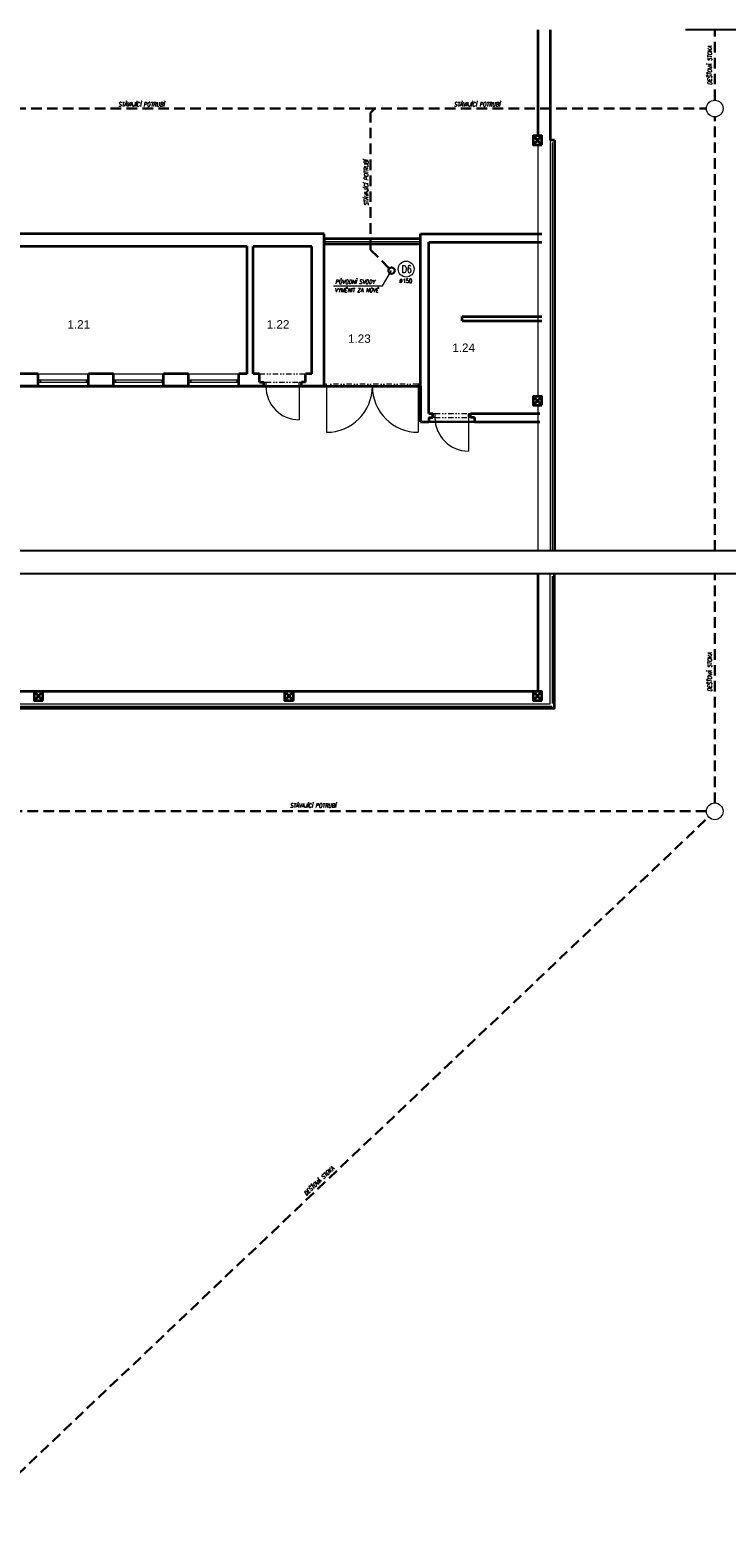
# Model space of a CAD drawing. Header units: millimetres. Extents: x -485339 to 286898, y -1189934 to 1602269.
# Tile 228 of 230: x -191946 to -175268, y 1566636 to 1602269. Entities that reach past the tile are written whole.
import ezdxf
from ezdxf.enums import TextEntityAlignment as Align

# ---------------------------------------------------------------- set-up
doc = ezdxf.new("R2010")
doc.units = ezdxf.units.MM
doc.header["$LTSCALE"] = 10
doc.linetypes.add('DĚLICÍ2', pattern=[15.875, 6.35, -3.175, 0, -3.175, 0, -3.175])
doc.linetypes.add('ČÁRKOVANÁ', pattern=[19.05, 12.7, -6.35])
doc.layers.add('CKSLABA', color=7, linetype='Continuous')
doc.layers.add('Z-p_kanalizace_spl-popis', color=7, linetype='Continuous')
for name, color, linetype, lineweight in [('KÓTY_L', 7, 'Continuous', 15), ('N_čáry_obrys', 10, 'Continuous', 35), ('N_čáry_obv.plášt', 212, 'Continuous', 18), ('N_čáry_obv.plášt_obrys', 212, 'Continuous', 35), ('Popis4', 1, 'Continuous', 40), ('POPISY_L', 7, 'Continuous', 15), ('St__otvory_dveře', 40, 'Continuous', 18), ('St_otvory_okna', 40, 'Continuous', 18), ('St_plocha_místnosti', 250, 'Continuous', 18), ('St_sloupy_opláštění_půdorys', 25, 'Continuous', 35), ('St_čáry_nad', 250, 'DĚLICÍ2', 18), ('St_čáry_obrys', 5, 'Continuous', 35), ('St_čáry_plné', 250, 'Continuous', 18), ('Z-p_kanalizace_dest', 70, 'Continuous', 30)]:
    doc.layers.add(name, color=color, linetype=linetype, lineweight=lineweight)
doc.styles.add('Andy', font='arial.ttf')
doc.styles.add('SIMPLEX', font='simplex.shx', dxfattribs={"width": 0.8})
doc.styles.get("Standard").update_dxf_attribs({"font": 'simplex.shx', "width": 0.8})
doc.linetypes.add('IZOLACE', pattern='A,0.0001,-0.1,[134,ltypeshp.shx,S=0.1,R=0,X=-0.1,Y=0],-0.2,[134,ltypeshp.shx,S=0.1,R=180,X=0.1,Y=0],-0.1', length=0.4001)
doc.linetypes.add('PRERUSENI', pattern='A,60,[100,CADKON.SHX,S=2.5,R=0,X=0,Y=0],-10', length=70)
doc.linetypes.add('ZIGZAG', pattern='A,0.00254,-5.08,[131,ltypeshp.shx,S=5.08,R=0,X=-5.08,Y=0],-10.16,[131,ltypeshp.shx,S=5.08,R=180,X=5.08,Y=0],-5.08', length=20.32254)

msp = doc.modelspace()

# ---------------------------------------------------------------- linework, layer by layer
at = {"layer": 'CKSLABA', "color": 3, "linetype": 'PRERUSENI'}
msp.add_line((-174844.2, 1602269.2), (-176244.2, 1602269.2), dxfattribs=at)
at = {"layer": 'CKSLABA', "color": 3, "linetype": 'PRERUSENI', "ltscale": 5}
for p, q in [((-170544.2, 1589795.3), (-281412.7, 1589795.3)), ((-170544.2, 1589240.8), (-281412.7, 1589240.8))]:
    msp.add_line(p, q, dxfattribs=at)
at = {"layer": 'KÓTY_L', "color": 0, "linetype": 'ByBlock', "lineweight": 15}
for p, q in [((-183495.4, 1596139.7), (-183282.7, 1596503.5)), ((-184674.5, 1596139.7), (-183495.4, 1596139.7))]:
    msp.add_line(p, q, dxfattribs=at)
at = {"layer": 'KÓTY_L', "color": 0, "linetype": 'ByBlock'}
for centre in [(-175544.2, 1600383.2), (-175544.2, 1583559.1)]:
    msp.add_circle(centre, 200, dxfattribs=at)
at = {"layer": 'KÓTY_L', "color": 0, "linetype": 'ByBlock', "lineweight": 15}
msp.add_circle((-182932.2, 1596540.1), 189.8, dxfattribs=at)
at = {"layer": 'N_čáry_obrys', "color": 250, "ltscale": 2}
msp.add_line((-179383, 1599623.5), (-179383, 1589795.3), dxfattribs=at)
for points in [[(-179383, 1599623.5), (-179483, 1599623.5)], [(-195482.7, 1586030.1), (-179383, 1586030.1), (-179383, 1589240.8)]]:
    msp.add_lwpolyline(points, dxfattribs=at)
at = {"layer": 'N_čáry_obv.plášt', "color": 250, "linetype": 'IZOLACE', "ltscale": 10}
msp.add_line((-195532.7, 1586080.1), (-179433, 1586080.1), dxfattribs=at)
for points in [[(-179433, 1599573.5), (-179433, 1589821.2)], [(-179433, 1589190.8), (-179433, 1586142.5)]]:
    msp.add_lwpolyline(points, dxfattribs=at)
at = {"layer": 'N_čáry_obv.plášt', "color": 250, "linetype": 'ZIGZAG'}
msp.add_lwpolyline([(-184892.7, 1597203.2), (-182592.7, 1597203.2)], dxfattribs=at)
at = {"layer": 'N_čáry_obv.plášt_obrys', "color": 250}
msp.add_lwpolyline([(-182592.7, 1597263.2), (-184892.7, 1597263.2), (-184892.7, 1597143.2), (-182592.7, 1597143.2)], close=True, dxfattribs=at)
at = {"layer": 'St__otvory_dveře', "color": 250, "ltscale": 2}
for points in [[(-186292.7, 1593734), (-186342.7, 1593734), (-186342.7, 1593834), (-186292.7, 1593834)], [(-185442.7, 1593733.2), (-185492.7, 1593733.2), (-185492.7, 1593833.2), (-185442.7, 1593833.2)], [(-184892.7, 1593733.2), (-184842.7, 1593733.2), (-184842.7, 1593783.2), (-184892.7, 1593783.2)], [(-182642.7, 1593733.2), (-182592.7, 1593733.2), (-182592.7, 1593783.2), (-182642.7, 1593783.2)], [(-182242.7, 1592984), (-182292.7, 1592984), (-182292.7, 1593084), (-182242.7, 1593084)], [(-181392.7, 1592983.2), (-181442.7, 1592983.2), (-181442.7, 1593083.2), (-181392.7, 1593083.2)]]:
    msp.add_lwpolyline(points, close=True, dxfattribs=at)
at = {"layer": 'St__otvory_dveře', "color": 250, "linetype": 'DĚLICÍ2', "ltscale": 2}
for points in [[(-186292.7, 1593834), (-185492.7, 1593833.2)], [(-186292.7, 1593734), (-185492.7, 1593733.2)], [(-182642.7, 1593783.2), (-184842.7, 1593783.2)], [(-182642.7, 1593733.2), (-184842.7, 1593733.2)], [(-182242.7, 1593084), (-181442.7, 1593083.2)], [(-182242.7, 1592984), (-181442.7, 1592983.2)]]:
    msp.add_lwpolyline(points, dxfattribs=at)
at = {"layer": 'St__otvory_dveře', "color": 250, "ltscale": 2}
for points in [[(-185492.7, 1593733.2), (-185492.7, 1592933.2)], [(-184842.7, 1593733.2), (-184842.7, 1592633.2)], [(-182642.7, 1593733.2), (-182642.7, 1592633.2)], [(-181442.7, 1592983.2), (-181442.7, 1592183.2)]]:
    msp.add_lwpolyline(points, dxfattribs=at)
at = {"layer": 'St__otvory_dveře', "color": 250}
msp.add_lwpolyline([(-179483, 1589993.5), (-179483, 1589993.5), (-179483, 1589993.5)], dxfattribs=at)
msp.add_lwpolyline([(-179483, 1589993.5), (-179483, 1589993.5), (-179483, 1589993.5)], dxfattribs=at)
msp.add_lwpolyline([(-179483, 1589993.5), (-179483, 1589993.5), (-179483, 1589993.5)], dxfattribs=at)
at = {"layer": 'St__otvory_dveře', "color": 250, "ltscale": 2}
for centre, radius, start, end in [((-185492.7, 1593733.2), 800, 180, 270), ((-184842.7, 1593733.2), 1100, 270, 0), ((-182642.7, 1593733.2), 1100, 180, 270), ((-181442.7, 1592983.2), 800, 180, 270)]:
    msp.add_arc(centre, radius, start, end, dxfattribs=at)
at = {"layer": 'St_otvory_okna', "color": 250, "ltscale": 2}
for points in [[(-190542.7, 1593883.2), (-191742.7, 1593883.2), (-191742.7, 1593833.2), (-190542.7, 1593833.2)], [(-191742.7, 1593883.2), (-191692.7, 1593883.2), (-191692.7, 1593833.2), (-191742.7, 1593833.2)], [(-190542.7, 1593883.2), (-190592.7, 1593883.2), (-190592.7, 1593833.2), (-190542.7, 1593833.2)], [(-188742.7, 1593883.2), (-189942.7, 1593883.2), (-189942.7, 1593833.2), (-188742.7, 1593833.2)], [(-189942.7, 1593883.2), (-189892.7, 1593883.2), (-189892.7, 1593833.2), (-189942.7, 1593833.2)], [(-188742.7, 1593883.2), (-188792.7, 1593883.2), (-188792.7, 1593833.2), (-188742.7, 1593833.2)], [(-186942.7, 1593883.2), (-188142.7, 1593883.2), (-188142.7, 1593833.2), (-186942.7, 1593833.2)], [(-188142.7, 1593883.2), (-188092.7, 1593883.2), (-188092.7, 1593833.2), (-188142.7, 1593833.2)], [(-186942.7, 1593883.2), (-186992.7, 1593883.2), (-186992.7, 1593833.2), (-186942.7, 1593833.2)]]:
    msp.add_lwpolyline(points, close=True, dxfattribs=at)
at = {"layer": 'St_sloupy_opláštění_půdorys', "color": 250, "ltscale": 2}
for points in [[(-179683, 1599518.5), (-179683, 1599728.5), (-179893, 1599728.5), (-179893, 1599518.5)], [(-179683, 1593278.5), (-179683, 1593488.5), (-179893, 1593488.5), (-179893, 1593278.5)], [(-191632.7, 1586215.1), (-191632.7, 1586425.1), (-191842.7, 1586425.1), (-191842.7, 1586215.1)], [(-185632.7, 1586215.1), (-185632.7, 1586425.1), (-185842.7, 1586425.1), (-185842.7, 1586215.1)], [(-179683, 1586215.1), (-179683, 1586425.1), (-179893, 1586425.1), (-179893, 1586215.1)]]:
    msp.add_lwpolyline(points, close=True, dxfattribs=at)
for points in [[(-179893, 1599518.5), (-179683, 1599728.5)], [(-179893, 1599728.5), (-179683, 1599518.5)], [(-179893, 1593278.5), (-179683, 1593488.5)], [(-179893, 1593488.5), (-179683, 1593278.5)], [(-191842.7, 1586215.1), (-191632.7, 1586425.1)], [(-191842.7, 1586425.1), (-191632.7, 1586215.1)], [(-185842.7, 1586215.1), (-185632.7, 1586425.1)], [(-185842.7, 1586425.1), (-185632.7, 1586215.1)], [(-179893, 1586215.1), (-179683, 1586425.1)], [(-179893, 1586425.1), (-179683, 1586215.1)]]:
    msp.add_lwpolyline(points, dxfattribs=at)
at = {"layer": 'St_čáry_nad', "color": 250, "ltscale": 2}
for points in [[(-186442.7, 1594033.2), (-185342.7, 1594033.2)], [(-182392.7, 1592883.2), (-181292.7, 1592883.2)]]:
    msp.add_lwpolyline(points, dxfattribs=at)
at = {"layer": 'St_čáry_obrys', "color": 250}
for p, q in [((-194392.7, 1593733.2), (-182592.7, 1593733.2)), ((-182592.7, 1593733.2), (-182592.7, 1592894.9)), ((-182592.7, 1592894.9), (-179783, 1592883.2)), ((-179783, 1589240.8), (-179783, 1586425.1)), ((-179783, 1586425.1), (-195582.7, 1586425.1))]:
    msp.add_line(p, q, dxfattribs=at)
at = {"layer": 'St_čáry_obrys', "color": 250, "ltscale": 2}
for points in [[(-179783, 1602269.2), (-179783, 1599728.5)], [(-179483, 1602269.2), (-179483, 1599623.5)], [(-184892.7, 1597383.2), (-195582.7, 1597383.2)], [(-186742.7, 1597083.2), (-194092.7, 1597083.2)], [(-186742.7, 1594033.2), (-186742.7, 1597083.2)], [(-185192.7, 1597083.2), (-186592.7, 1597083.2)], [(-186592.7, 1594033.2), (-186592.7, 1597083.2)], [(-185192.7, 1594033.2), (-185192.7, 1597083.2)], [(-184892.7, 1593733.2), (-184892.7, 1597383.2)], [(-182592.7, 1592883.2), (-182592.7, 1597383.2)], [(-182392.7, 1593083.2), (-182392.7, 1597183.2)], [(-181592.7, 1595303.2), (-181592.7, 1595403.2)], [(-191742.7, 1594033.2), (-192342.7, 1594033.2)], [(-191742.7, 1593733.2), (-191742.7, 1594033.2)], [(-189942.7, 1594033.2), (-190542.7, 1594033.2)], [(-190542.7, 1593733.2), (-190542.7, 1594033.2)], [(-189942.7, 1593733.2), (-189942.7, 1594033.2)], [(-188142.7, 1594033.2), (-188742.7, 1594033.2)], [(-188742.7, 1593733.2), (-188742.7, 1594033.2)], [(-188142.7, 1593733.2), (-188142.7, 1594033.2)], [(-186742.7, 1594033.2), (-186942.7, 1594033.2)], [(-186942.7, 1593733.2), (-186942.7, 1594033.2)], [(-186442.7, 1594033.2), (-186592.7, 1594033.2)], [(-186442.7, 1593833.2), (-186442.7, 1594033.2)], [(-185192.7, 1594033.2), (-185342.7, 1594033.2)], [(-185342.7, 1593833.2), (-185342.7, 1594033.2)], [(-191742.7, 1593733.2), (-192342.7, 1593733.2)], [(-189942.7, 1593733.2), (-190542.7, 1593733.2)], [(-188142.7, 1593733.2), (-188742.7, 1593733.2)], [(-186342.7, 1593733.2), (-186942.7, 1593733.2)], [(-186442.7, 1593833.2), (-186342.7, 1593833.2)], [(-186342.7, 1593733.2), (-186342.7, 1593833.2)], [(-185442.7, 1593733.2), (-185442.7, 1593833.2)], [(-185442.7, 1593733.2), (-185442.7, 1593833.2)], [(-185342.7, 1593833.2), (-185442.7, 1593833.2)], [(-184892.7, 1593733.2), (-185442.7, 1593733.2)], [(-182392.7, 1592983.2), (-182392.7, 1592883.2)], [(-182392.7, 1592983.2), (-182292.7, 1592983.2)], [(-182292.7, 1592981.5), (-182292.7, 1593081.5)], [(-181592.7, 1593083.2), (-181592.7, 1593083.3)], [(-181392.7, 1592981.5), (-181392.7, 1593081.5)], [(-181392.7, 1592981.5), (-181392.7, 1593081.5)], [(-181292.7, 1592983.2), (-181392.7, 1592983.2)], [(-181292.7, 1592983.2), (-181292.7, 1592883.2)]]:
    msp.add_lwpolyline(points, dxfattribs=at)
at = {"layer": 'St_čáry_obrys', "color": 250}
for points in [[(-182592.7, 1597383.2), (-179684, 1597383.2)], [(-182392.7, 1597183.2), (-179684, 1597183.2)], [(-181592.7, 1595403.2), (-179684, 1595403.2)], [(-181592.7, 1595303.2), (-179684, 1595303.2)], [(-182592.7, 1592883.2), (-182392.7, 1592883.2)], [(-182392.7, 1593083.2), (-182292.7, 1593083.2)], [(-181392.7, 1593083.2), (-179734, 1593083.2)], [(-181292.7, 1592883.2), (-179734, 1592883.2)]]:
    msp.add_lwpolyline(points, dxfattribs=at)
at = {"layer": 'St_čáry_plné', "color": 250}
for p, q in [((-191742.7, 1594033.2), (-190542.7, 1594033.2)), ((-189942.7, 1594033.2), (-188742.7, 1594033.2)), ((-188142.7, 1594033.2), (-186942.7, 1594033.2)), ((-191742.7, 1593733.2), (-190542.7, 1593733.2)), ((-189942.7, 1593733.2), (-188742.7, 1593733.2)), ((-188142.7, 1593733.2), (-186942.7, 1593733.2))]:
    msp.add_line(p, q, dxfattribs=at)
at = {"layer": 'St_čáry_plné', "color": 250, "ltscale": 2}
for points in [[(-179483, 1599623.5), (-179483, 1589795.3)], [(-179783, 1599518.5), (-179783, 1593488.5)], [(-179783, 1593278.5), (-179783, 1589795.3)], [(-195582.7, 1586130.1), (-179483, 1586130.1), (-179483, 1589240.8)], [(-179680.3, 1586425.1), (-195582.7, 1586425.1)], [(-191842.7, 1586425.1), (-195372.7, 1586425.1)], [(-185842.7, 1586425.1), (-191632.7, 1586425.1)], [(-179888.3, 1586425.1), (-185632.7, 1586425.1)]]:
    msp.add_lwpolyline(points, dxfattribs=at)
at = {"layer": 'Z-p_kanalizace_dest', "linetype": 'ČÁRKOVANÁ', "ltscale": 2}
for p, q in [((-175544.2, 1600583.2), (-175544.2, 1602269.2)), ((-218202.8, 1600383.2), (-175744.2, 1600383.2)), ((-183782.7, 1597003.5), (-183782.7, 1600283.2)), ((-175544.2, 1589795.3), (-175544.2, 1600183.2)), ((-183335.8, 1596556.5), (-183782.7, 1597003.5)), ((-175544.2, 1583759.1), (-175544.2, 1589240.8)), ((-193337.8, 1566636.1), (-175689.1, 1583421.2))]:
    msp.add_line(p, q, dxfattribs=at)
for points in [[(-183682.7, 1600383.2), (-183782.7, 1600283.2)], [(-175744.2, 1583559.1), (-193904, 1583559.1)]]:
    msp.add_lwpolyline(points, dxfattribs=at)
at = {"layer": 'Z-p_kanalizace_dest'}
msp.add_circle((-183282.7, 1596503.5), 75, dxfattribs=at)

# ---------------------------------------------------------------- texts
at = {"layer": 'Popis4', "color": 1, "lineweight": 30, "width": 0.8}
msp.add_text('D6', height=175, dxfattribs=at).set_placement((-183043.3, 1596451.8))
at = {"layer": 'POPISY_L', "color": 0, "lineweight": 15, "style": 'SIMPLEX', "oblique": 10, "width": 0.8}
for s, rotation, p in [('DEŠŤOVÁ STOKA', 90, (-175612.4, 1600950.7)), ('STÁVAJÍCÍ POTRUBÍ', 90, (-183840.1, 1598059)), ('DEŠŤOVÁ STOKA', 90, (-175612.4, 1586425.6)), ('DEŠŤOVÁ STOKA', 43.69892, (-185324.7, 1574353.1))]:
    msp.add_text(s, height=100, rotation=rotation, dxfattribs=at).set_placement(p)
for s, p in [('STÁVAJÍCÍ POTRUBÍ', (-189826.6, 1600435.7)), ('STÁVAJÍCÍ POTRUBÍ', (-181785.2, 1600435.7)), ('VYMĚNIT ZA NOVÉ', (-184643.2, 1595985.5)), ('PŮVODNÍ SVODY', (-184630.4, 1596185.5)), ('STÁVAJÍCÍ POTRUBÍ', (-185712.7, 1583647.6))]:
    msp.add_text(s, height=100, dxfattribs=at).set_placement(p)
at = {"layer": 'St_plocha_místnosti', "color": 250, "ltscale": 2, "style": 'Andy'}
for s, p in [('1.21', (-191043.9, 1595116.9)), ('1.22', (-186272.1, 1595116.9)), ('1.23', (-184325.2, 1594774.6)), ('1.24', (-181827.9, 1594557.7))]:
    msp.add_text(s, height=200, dxfattribs=at).set_placement(p)
at = {"layer": 'Z-p_kanalizace_spl-popis', "width": 0.8}
msp.add_text('%%c150', height=100, dxfattribs=at).set_placement((-182941.5, 1596208), align=Align.CENTER)

doc.saveas('drawing.dxf')
